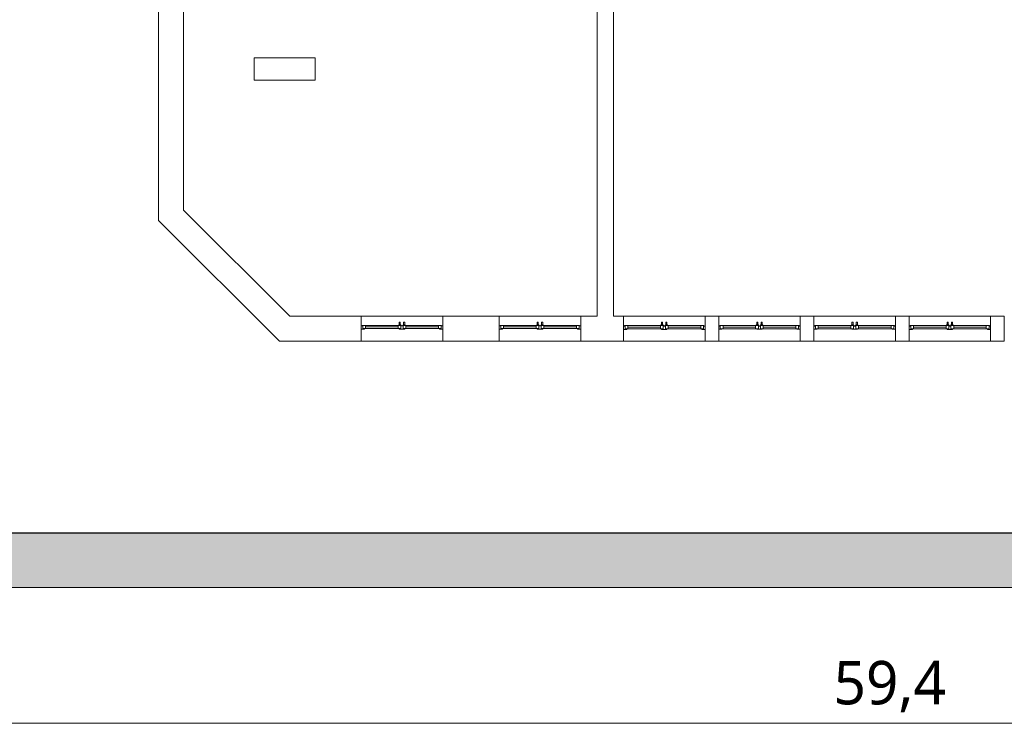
# Model space of a CAD drawing. Header units: millimetres. Extents: x -221 to 149158, y -114258 to 0.
# Tile 3 of 219: x 111601 to 113412, y -107839 to -106545. Entities that reach past the tile are written whole.
import ezdxf

# ---------------------------------------------------------------- set-up
doc = ezdxf.new("R2010")
doc.units = ezdxf.units.MM
doc.layers.get('0').update_dxf_attribs({"lineweight": 0})
for name, color, linetype, lineweight in [('A-opisram.ART', 250, 'Continuous', 0), ('stolarka_arch', 250, 'Continuous', 5), ('ściany ist..KF', 61, 'Continuous', 5)]:
    doc.layers.add(name, color=color, linetype=linetype, lineweight=lineweight)
doc.layers.add('A-pomocram.ART', color=254, linetype='Continuous', lineweight=0, plot=False)
doc.layers.add('A-wymram.ART', color=10, linetype='Continuous', lineweight=5, plot=False)
doc.layers.add('A-przekrycieram.ART', color=7, linetype='Continuous', lineweight=0, true_color=0xffffff)
doc.styles.add('ARCH', font='segoeuil.ttf')
doc.dimstyles.new('RAMKA', dxfattribs={"dimscale": 20, "dimtxt": 4, "dimasz": 3, "dimexe": 5, "dimexo": 3, "dimgap": 1, "dimtad": 1, "dimdec": 1, "dimlfac": 0.01, "dimtxsty": 'ARCH', "dimblk": 'ARCHTICK', "dimcen": 0, "dimclrd": 256, "dimclre": 256, "dimclrt": 256, "dimadec": 0, "dimazin": 0, "dimtfac": 1, "dimtdec": 1, "dimtofl": 0, "dimtmove": 1, "dimatfit": 3, "dimfxl": 10, "dimfxlon": 1, "dimlwd": 0, "dimlwe": 0, "dimarcsym": 0})

# ---------------------------------------------------------------- blocks, each defined once
blk = doc.blocks.new('*U1019')
at = {"layer": 'stolarka_arch', "lineweight": 0}
blk.add_lwpolyline([(0, 0), (150, 0), (150, -46), (0, -46)], close=True, dxfattribs=at)
at = {"layer": 'stolarka_arch'}
for points in [[(0, -22), (6, -22), (6, -23), (3, -23), (3, -28), (0, -28)], [(3, -23), (8, -23), (8, -29), (2, -29), (2, -28), (3, -28)], [(8, -26), (68, -26), (68, -23), (8, -23)], [(8, -26), (68, -26), (68, -29), (8, -29)], [(73, -23), (68, -23), (68, -29), (74, -29), (74, -28), (73, -28)], [(73, -30), (69, -30), (69, -29), (73, -29)], [(70, -22), (80, -22), (80, -23), (77, -23), (77, -28), (73, -28), (73, -23), (70, -23)], [(72, -35), (70, -35), (70, -30), (72, -30)], [(77, -23), (82, -23), (82, -29), (76, -29), (76, -28), (77, -28)], [(81, -30), (77, -30), (77, -29), (81, -29)], [(80, -35), (78, -35), (78, -30), (80, -30)], [(142, -26), (82, -26), (82, -23), (142, -23)], [(142, -26), (82, -26), (82, -29), (142, -29)], [(147, -23), (142, -23), (142, -29), (148, -29), (148, -28), (147, -28)], [(150, -22), (144, -22), (144, -23), (147, -23), (147, -28), (150, -28)]]:
    blk.add_lwpolyline(points, close=True, dxfattribs=at)
blk = doc.blocks.new('*U1027')
at = {"layer": 'stolarka_arch', "lineweight": 0}
blk.add_lwpolyline([(0, 0), (150, 0), (150, -46), (0, -46)], close=True, dxfattribs=at)
at = {"layer": 'stolarka_arch'}
for points in [[(0, -22), (6, -22), (6, -23), (3, -23), (3, -28), (0, -28)], [(3, -23), (8, -23), (8, -29), (2, -29), (2, -28), (3, -28)], [(8, -26), (68, -26), (68, -23), (8, -23)], [(8, -26), (68, -26), (68, -29), (8, -29)], [(73, -23), (68, -23), (68, -29), (74, -29), (74, -28), (73, -28)], [(73, -30), (69, -30), (69, -29), (73, -29)], [(70, -22), (80, -22), (80, -23), (77, -23), (77, -28), (73, -28), (73, -23), (70, -23)], [(72, -35), (70, -35), (70, -30), (72, -30)], [(77, -23), (82, -23), (82, -29), (76, -29), (76, -28), (77, -28)], [(81, -30), (77, -30), (77, -29), (81, -29)], [(80, -35), (78, -35), (78, -30), (80, -30)], [(142, -26), (82, -26), (82, -23), (142, -23)], [(142, -26), (82, -26), (82, -29), (142, -29)], [(147, -23), (142, -23), (142, -29), (148, -29), (148, -28), (147, -28)], [(150, -22), (144, -22), (144, -23), (147, -23), (147, -28), (150, -28)]]:
    blk.add_lwpolyline(points, close=True, dxfattribs=at)
blk = doc.blocks.new('*U1020')
at = {"layer": 'stolarka_arch', "lineweight": 0}
blk.add_lwpolyline([(0, 0), (150, 0), (150, -46.4), (0, -46.4)], close=True, dxfattribs=at)
at = {"layer": 'stolarka_arch'}
for points in [[(0, -22), (6, -22), (6, -23), (3, -23), (3, -28), (0, -28)], [(3, -23), (8, -23), (8, -29), (2, -29), (2, -28), (3, -28)], [(8, -26), (68, -26), (68, -23), (8, -23)], [(8, -26), (68, -26), (68, -29), (8, -29)], [(73, -23), (68, -23), (68, -29), (74, -29), (74, -28), (73, -28)], [(73, -30), (69, -30), (69, -29), (73, -29)], [(70, -22), (80, -22), (80, -23), (77, -23), (77, -28), (73, -28), (73, -23), (70, -23)], [(72, -35), (70, -35), (70, -30), (72, -30)], [(77, -23), (82, -23), (82, -29), (76, -29), (76, -28), (77, -28)], [(81, -30), (77, -30), (77, -29), (81, -29)], [(80, -35), (78, -35), (78, -30), (80, -30)], [(142, -26), (82, -26), (82, -23), (142, -23)], [(142, -26), (82, -26), (82, -29), (142, -29)], [(147, -23), (142, -23), (142, -29), (148, -29), (148, -28), (147, -28)], [(150, -22), (144, -22), (144, -23), (147, -23), (147, -28), (150, -28)]]:
    blk.add_lwpolyline(points, close=True, dxfattribs=at)
blk = doc.blocks.new('*U1032')
at = {"layer": 'stolarka_arch', "lineweight": 0}
blk.add_lwpolyline([(0, 0), (150, 0), (150, -46.4), (0, -46.4)], close=True, dxfattribs=at)
at = {"layer": 'stolarka_arch'}
for points in [[(0, -22), (6, -22), (6, -23), (3, -23), (3, -28), (0, -28)], [(3, -23), (8, -23), (8, -29), (2, -29), (2, -28), (3, -28)], [(8, -26), (68, -26), (68, -23), (8, -23)], [(8, -26), (68, -26), (68, -29), (8, -29)], [(73, -23), (68, -23), (68, -29), (74, -29), (74, -28), (73, -28)], [(73, -30), (69, -30), (69, -29), (73, -29)], [(70, -22), (80, -22), (80, -23), (77, -23), (77, -28), (73, -28), (73, -23), (70, -23)], [(72, -35), (70, -35), (70, -30), (72, -30)], [(77, -23), (82, -23), (82, -29), (76, -29), (76, -28), (77, -28)], [(81, -30), (77, -30), (77, -29), (81, -29)], [(80, -35), (78, -35), (78, -30), (80, -30)], [(142, -26), (82, -26), (82, -23), (142, -23)], [(142, -26), (82, -26), (82, -29), (142, -29)], [(147, -23), (142, -23), (142, -29), (148, -29), (148, -28), (147, -28)], [(150, -22), (144, -22), (144, -23), (147, -23), (147, -28), (150, -28)]]:
    blk.add_lwpolyline(points, close=True, dxfattribs=at)
blk = doc.blocks.new('*U1033')
at = {"layer": 'stolarka_arch', "lineweight": 0}
blk.add_lwpolyline([(0, 0), (150, 0), (150, -46.4), (0, -46.4)], close=True, dxfattribs=at)
at = {"layer": 'stolarka_arch'}
for points in [[(0, -22), (6, -22), (6, -23), (3, -23), (3, -28), (0, -28)], [(3, -23), (8, -23), (8, -29), (2, -29), (2, -28), (3, -28)], [(8, -26), (68, -26), (68, -23), (8, -23)], [(8, -26), (68, -26), (68, -29), (8, -29)], [(73, -23), (68, -23), (68, -29), (74, -29), (74, -28), (73, -28)], [(73, -30), (69, -30), (69, -29), (73, -29)], [(70, -22), (80, -22), (80, -23), (77, -23), (77, -28), (73, -28), (73, -23), (70, -23)], [(72, -35), (70, -35), (70, -30), (72, -30)], [(77, -23), (82, -23), (82, -29), (76, -29), (76, -28), (77, -28)], [(81, -30), (77, -30), (77, -29), (81, -29)], [(80, -35), (78, -35), (78, -30), (80, -30)], [(142, -26), (82, -26), (82, -23), (142, -23)], [(142, -26), (82, -26), (82, -29), (142, -29)], [(147, -23), (142, -23), (142, -29), (148, -29), (148, -28), (147, -28)], [(150, -22), (144, -22), (144, -23), (147, -23), (147, -28), (150, -28)]]:
    blk.add_lwpolyline(points, close=True, dxfattribs=at)
blk = doc.blocks.new('*U1005')
at = {"layer": 'stolarka_arch', "lineweight": 0}
blk.add_lwpolyline([(0, 0), (150, 0), (150, -46.4), (0, -46.4)], close=True, dxfattribs=at)
at = {"layer": 'stolarka_arch'}
for points in [[(0, -22), (6, -22), (6, -23), (3, -23), (3, -28), (0, -28)], [(3, -23), (8, -23), (8, -29), (2, -29), (2, -28), (3, -28)], [(8, -26), (68, -26), (68, -23), (8, -23)], [(8, -26), (68, -26), (68, -29), (8, -29)], [(73, -23), (68, -23), (68, -29), (74, -29), (74, -28), (73, -28)], [(73, -30), (69, -30), (69, -29), (73, -29)], [(70, -22), (80, -22), (80, -23), (77, -23), (77, -28), (73, -28), (73, -23), (70, -23)], [(72, -35), (70, -35), (70, -30), (72, -30)], [(77, -23), (82, -23), (82, -29), (76, -29), (76, -28), (77, -28)], [(81, -30), (77, -30), (77, -29), (81, -29)], [(80, -35), (78, -35), (78, -30), (80, -30)], [(142, -26), (82, -26), (82, -23), (142, -23)], [(142, -26), (82, -26), (82, -29), (142, -29)], [(147, -23), (142, -23), (142, -29), (148, -29), (148, -28), (147, -28)], [(150, -22), (144, -22), (144, -23), (147, -23), (147, -28), (150, -28)]]:
    blk.add_lwpolyline(points, close=True, dxfattribs=at)
blk = doc.blocks.new('_ArchTick')
at = {"color": 0, "linetype": 'ByBlock', "const_width": 0.15}
blk.add_lwpolyline([(-0.5, -0.5), (0.5, 0.5)], dxfattribs=at)
blk = doc.blocks.new('*D1680')
at = {"layer": 'A-wymram.ART', "linetype": 'Continuous', "lineweight": 0, "transparency": 16777216}
for p, q in [((0, -60), (0, -350)), ((5940, -60), (5940, -350)), ((5940, -250), (0, -250))]:
    blk.add_line(p, q, dxfattribs=at)
at = {"layer": 'Defpoints', "color": 0, "transparency": 16777216}
for p in [(0, 0), (5940, 0), (0, -250)]:
    blk.add_point(p, dxfattribs=at)
at = {"layer": 'A-wymram.ART', "lineweight": 0, "transparency": 16777216, "xscale": 60, "yscale": 60, "zscale": 60, "rotation": 180}
blk.add_blockref('_ArchTick', (0, -250), dxfattribs=at)
at = {"layer": 'A-wymram.ART', "lineweight": 0, "transparency": 16777216, "xscale": 60, "yscale": 60, "zscale": 60}
blk.add_blockref('_ArchTick', (5940, -250), dxfattribs=at)
at = {"layer": 'A-wymram.ART', "transparency": 16777216, "insert": (2970, -182.4), "char_height": 80, "attachment_point": 5, "style": 'ARCH'}
blk.add_mtext('59,4', dxfattribs=at)
blk = doc.blocks.new('*U1677')
at = {"layer": 'A-przekrycieram.ART'}
h = blk.add_hatch(color=256, dxfattribs=at)
h.dxf.hatch_style = 1
h.paths.add_polyline_path([(0, 4200), (5940, 4200), (5940, 0), (0, 0)])
h.paths.add_polyline_path([(200, 4100), (5840, 4100), (5840, 100), (200, 100)], flags=16)
at = {"layer": 'A-opisram.ART', "lineweight": 30}
blk.add_lwpolyline([(200, 4100), (5840, 4100), (5840, 100), (200, 100)], close=True, dxfattribs=at)
at = {"layer": 'A-pomocram.ART'}
blk.add_lwpolyline([(0, 4200), (5940, 4200), (5940, 0), (0, 0)], close=True, dxfattribs=at)
at = {"layer": 'A-wymram.ART'}
dim = blk.add_linear_dim(base=(0, -250), p1=(5940, 0), p2=(0, 0), dimstyle='RAMKA', dxfattribs=at)
dim.commit()
dim.dimension.update_dxf_attribs({"geometry": '*D1680', "text_midpoint": (2970, -182.41)})

msp = doc.modelspace()

# ---------------------------------------------------------------- linework, layer by layer
at = {"layer": 'ściany ist..KF', "linetype": 'ByBlock'}
for points in [[(112632.8, -107136.3), (112632.8, -107090.28), (112662.8, -107090.28), (112662.8, -106379)], [(111980.77, -106509.25), (111902.31, -106509.25), (111902.31, -106895.37), (112098.04, -107090.31), (112228.99, -107090.3), (112228.99, -107136.3), (112079.04, -107136.31), (111856.31, -106914.48), (111856.31, -106462.25), (111934.77, -106462.25), (111934.77, -106442.25), (111980.77, -106442.25), (111980.77, -106479.25), (111980.77, -106479.25), (111980.77, -106509.25)], [(112692.8, -106509.25), (112692.8, -107090.28), (112711.4, -107090.28), (112711.4, -107136.64), (112632.8, -107136.64)]]:
    msp.add_lwpolyline(points, dxfattribs=at)
for points in [[(112032.49, -106656.28), (112144.49, -106656.28), (112144.49, -106615.28), (112032.49, -106615.28)], [(112378.99, -107136.3), (112482.8, -107136.3), (112482.8, -107090.29), (112378.99, -107090.29)], [(112861.4, -107136.28), (112886.51, -107136.28), (112886.51, -107090.28), (112861.4, -107090.28)], [(113036.51, -107136.27), (113061.62, -107136.27), (113061.62, -107090.27), (113036.51, -107090.27)], [(113211.62, -107136.26), (113236.73, -107136.26), (113236.73, -107090.26), (113211.62, -107090.26)], [(113386.73, -107136.26), (113411.83, -107136.26), (113411.83, -107090.26), (113386.73, -107090.26)]]:
    msp.add_lwpolyline(points, close=True, dxfattribs=at)

# ---------------------------------------------------------------- block references
msp.add_blockref('*U1677', (110231.21, -107589.38))
at = {"layer": 'stolarka_arch', "xscale": -1, "rotation": 180}
for name, p in [('*U1027', (112228.99, -107136.3)), ('*U1019', (112482.8, -107136.3))]:
    msp.add_blockref(name, p, dxfattribs=at)
at = {"layer": 'stolarka_arch', "rotation": 180}
for name, p in [('*U1005', (112861.4, -107136.64)), ('*U1020', (113036.51, -107136.63)), ('*U1032', (113211.62, -107136.63)), ('*U1033', (113386.73, -107136.64))]:
    msp.add_blockref(name, p, dxfattribs=at)

doc.saveas('drawing.dxf')
